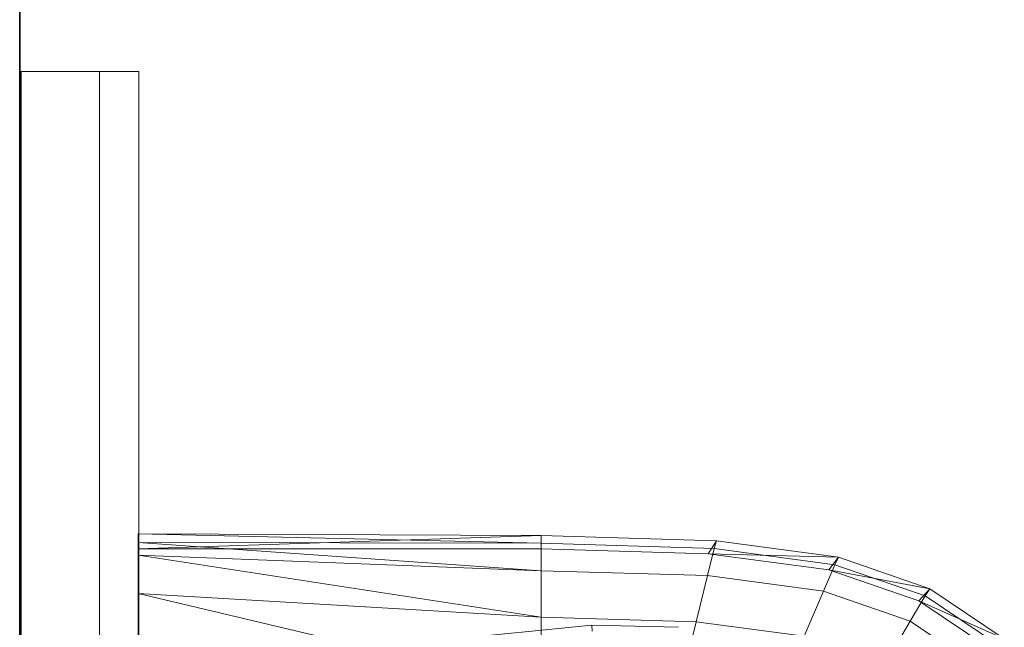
# Model space of a CAD drawing. Header units: metres. Extents: x 391.1 to 427.5, y 12.7 to 28.4.
# Tile 42 of 51: x 404.437 to 404.687, y 27.449 to 27.604. Entities that reach past the tile are written whole.
import ezdxf

# ---------------------------------------------------------------- set-up
doc = ezdxf.new("R2010")
doc.units = ezdxf.units.M
doc.layers.add('01_SUELOS', color=7, linetype='Continuous', lineweight=25, true_color=0x007f00)
for name, color, linetype, lineweight in [('02_MOBILIARIO', 7, 'Continuous', 18), ('A-DETL-____-MBND', 7, 'Continuous', 18), ('A-GENM-____-OTLN', 7, 'Continuous', 18), ('A-WALL-____-MCUT', 7, 'Continuous', 25), ('A-WALL-____-OTLN', 7, 'Continuous', 25)]:
    doc.layers.add(name, color=color, linetype=linetype, lineweight=lineweight)

# ---------------------------------------------------------------- blocks, each defined once
blk = doc.blocks.new('Family - Envans P1-154705-04_CLI_AIRE_P1')
at = {"layer": 'A-WALL-____-MCUT', "color": 253, "true_color": 0xaaaaaa}
blk.add_line((0, 0), (4.55879, 0), dxfattribs=at)
at = {"layer": 'A-WALL-____-OTLN', "color": 253, "true_color": 0xaaaaaa}
blk.add_line((0, 0), (4.55879, 0), dxfattribs=at)
at = {"layer": 'A-WALL-____-OTLN', "color": 253, "lineweight": 18, "true_color": 0xaaaaaa}
blk.add_line((0, 0), (4.55879, 0), dxfattribs=at)
blk = doc.blocks.new('Family - LONDR55-XX_ZZ-ARQ-CAA-M3D-Londres55-154745-04_CLI_AIRE_P1')
at = {"layer": '01_SUELOS', "color": 9, "true_color": 0xaad4aa}
for p, q in [((0, 2.1), (0, 0)), ((0, 0), (0, 2.1))]:
    blk.add_line(p, q, dxfattribs=at)
blk = doc.blocks.new('Family - Rentamans P1-155105-04_CLI_AIRE_P1')
at = {"layer": 'A-DETL-____-MBND', "color": 253, "true_color": 0xaaaaaa}
for p, q in [((0, 0.36146), (0, 0.36526)), ((0, 0.36526), (0, 0.36308)), ((0.10273, 0.3648), (0, 0.36526)), ((0.10273, 0.36283), (0, 0.36526)), ((0.10273, 0.3648), (0, 0.36146)), ((0.14736, 0.36347), (0.10273, 0.3648)), ((0.10273, 0.36283), (0.10273, 0.3648)), ((0.10273, 0.36479), (0.10273, 0.36141)), ((0, 0.36308), (0, 0.35983)), ((0.10273, 0.36283), (0, 0.36308)), ((0, 0.36308), (0.10273, 0.35585)), ((0.10273, 0.36141), (0, 0.36146)), ((0, 0.36146), (0, 0.00406)), ((0.14679, 0.36152), (0.10273, 0.36283)), ((0.10273, 0.36283), (0.10273, 0.35585)), ((0.14525, 0.36016), (0.10273, 0.36141)), ((0.14508, 0.3546), (0.14679, 0.36152)), ((0.14525, 0.36016), (0.14736, 0.36347)), ((0.14679, 0.36152), (0.14736, 0.36347)), ((0.17751, 0.35738), (0.14679, 0.36152)), ((0.17848, 0.35928), (0.14736, 0.36347)), ((0, 0.35983), (0, 0.35008)), ((0.10273, 0.35585), (0, 0.35983)), ((0, 0.35983), (0.10273, 0.34405)), ((0.17596, 0.35605), (0.14525, 0.36016)), ((0.17848, 0.35928), (0.14525, 0.36016)), ((0.17596, 0.35605), (0.17848, 0.35928)), ((0.17751, 0.35738), (0.17848, 0.35928)), ((0.20176, 0.35121), (0.17848, 0.35928)), ((0.17461, 0.35061), (0.17751, 0.35738)), ((0.2005, 0.34941), (0.17751, 0.35738)), ((0.10273, 0.35585), (0.10273, 0.34405)), ((0.14508, 0.3546), (0.10273, 0.35585)), ((0.14508, 0.3546), (0.1422, 0.34287)), ((0.17461, 0.35061), (0.14508, 0.3546)), ((0.19894, 0.34814), (0.17596, 0.35605)), ((0.20176, 0.35121), (0.17596, 0.35605)), ((0.19894, 0.34814), (0.20176, 0.35121)), ((0.2005, 0.34941), (0.20176, 0.35121)), ((0.22069, 0.33849), (0.20176, 0.35121)), ((0, 0.35008), (0, 0.32734)), ((0.10273, 0.34405), (0, 0.35008)), ((0, 0.35008), (0.10273, 0.32574)), ((0.16971, 0.33917), (0.17461, 0.35061)), ((0.19671, 0.34296), (0.17461, 0.35061)), ((0.19671, 0.34296), (0.2005, 0.34941)), ((0.21918, 0.33686), (0.2005, 0.34941)), ((0.21762, 0.33569), (0.19894, 0.34814)), ((0.22069, 0.33849), (0.19894, 0.34814)), ((0.10273, 0.34405), (0.10273, 0.32574)), ((0.1422, 0.34287), (0.10273, 0.34405)), ((0.07816, 0.33823), (0.11557, 0.34199)), ((0.11557, 0.34199), (0.13769, 0.34144)), ((0.11566, 0.34041), (0.11557, 0.34199)), ((0.1422, 0.34287), (0.13772, 0.3247)), ((0.16971, 0.33917), (0.1422, 0.34287)), ((0.1903, 0.33203), (0.19671, 0.34296)), ((0.21467, 0.33089), (0.19671, 0.34296))]:
    blk.add_line(p, q, dxfattribs=at)
blk = doc.blocks.new('Family - LONDR55-XX_ZZ-ARQ-CAA-M3D-Londres55-154669-04_CLI_AIRE_P1')
at = {"layer": 'A-GENM-____-OTLN', "color": 253, "true_color": 0xaaaaaa}
for p, q in [((0.6, 0.03), (0, 0.03)), ((0.6, 0.03), (0, 0.03)), ((0.6, 0.01), (0.6, 0.03)), ((0.6, 0.01), (0.6, 0.03)), ((0, 0.01), (0.6, 0.01)), ((0, 0.01), (0.6, 0.01)), ((0.6, 0.01), (0, 0.01)), ((0, 0.01), (0.6, 0.01)), ((0.6, 0), (0.6, 0.01)), ((0.6, 0.01), (0.6, 0)), ((0, 0), (0.6, 0)), ((0.6, 0), (0, 0))]:
    blk.add_line(p, q, dxfattribs=at)
blk = doc.blocks.new('Family - Mirall P1-155249-04_CLI_AIRE_P1')
blk.add_blockref('Family - LONDR55-XX_ZZ-ARQ-CAA-M3D-Londres55-154669-04_CLI_AIRE_P1', (0, 0))
blk = doc.blocks.new('LONDR55-XX_ZZ-ARQ-CAA-M3D-Londres55_ifc-1-04_CLI_AIRE_P1')
at = {"layer": '01_SUELOS', "color": 253, "lineweight": 18, "true_color": 0xaaaaaa}
blk.add_blockref('Family - LONDR55-XX_ZZ-ARQ-CAA-M3D-Londres55-154745-04_CLI_AIRE_P1', (404.43662, 25.92946), dxfattribs=at)
at = {"layer": '02_MOBILIARIO', "color": 253, "lineweight": 18, "true_color": 0xaaaaaa}
blk.add_blockref('Family - Rentamans P1-155105-04_CLI_AIRE_P1', (404.46677, 27.10751), dxfattribs=at)
at = {"layer": 'A-GENM-____-OTLN', "color": 253, "lineweight": 18, "true_color": 0xaaaaaa, "rotation": 90}
blk.add_blockref('Family - Mirall P1-155249-04_CLI_AIRE_P1', (404.46698, 26.99052), dxfattribs=at)
at = {"layer": 'A-WALL-____-OTLN', "color": 253, "lineweight": 18, "true_color": 0xaaaaaa, "rotation": 90}
blk.add_blockref('Family - Envans P1-154705-04_CLI_AIRE_P1', (404.43662, 23.51946), dxfattribs=at)

msp = doc.modelspace()

# ---------------------------------------------------------------- block references
at = {"lineweight": 5}
msp.add_blockref('LONDR55-XX_ZZ-ARQ-CAA-M3D-Londres55_ifc-1-04_CLI_AIRE_P1', (0, 0), dxfattribs=at)

doc.saveas('drawing.dxf')
